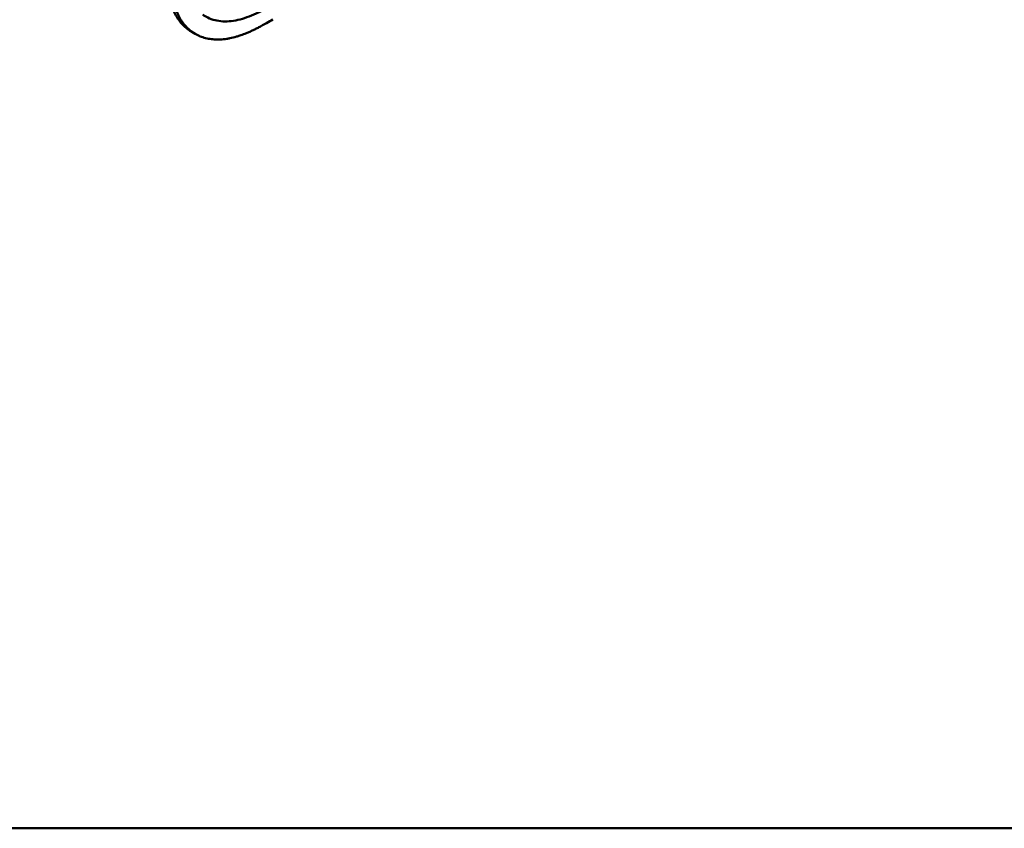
# Model space of a CAD drawing. Header units: millimetres. Extents: x 20 to 833, y 20 to 574.
# Tile 6 of 20: x 362 to 438, y 20 to 83. Entities that reach past the tile are written whole.
import ezdxf

# ---------------------------------------------------------------- set-up
doc = ezdxf.new("R2010")
doc.units = ezdxf.units.MM
doc.header["$LTSCALE"] = 2
for name, color, linetype, lineweight in [('Sichtbare Kanten(DIN)', 7, 'Continuous', 50), ('Sichtbare tangentiale Kanten(DIN)', 7, 'Continuous', 50), ('Skizziergeometrie(DIN)', 7, 'Continuous', 50)]:
    doc.layers.add(name, color=color, linetype=linetype, lineweight=lineweight)

# ---------------------------------------------------------------- blocks, each defined once
blk = doc.blocks.new('Ränder Standardrahmen')
at = {"layer": 'Skizziergeometrie(DIN)', "flags": 128}
blk.add_lwpolyline([(10, 10), (10, 287), (410, 287), (410, 10), (10, 10)], dxfattribs=at)

msp = doc.modelspace()

# ---------------------------------------------------------------- linework, layer by layer
at = {"layer": 'Sichtbare Kanten(DIN)'}
msp.add_line((375.339, 81.554), (375.065, 81.713), dxfattribs=at)
for points, knots in [([(375.065, 81.713), (375.004, 81.748), (374.822, 81.861), (374.594, 82.039), (374.33, 82.294), (374.137, 82.524), (373.919, 82.842), (373.764, 83.12), (373.597, 83.495), (373.484, 83.816), (373.368, 84.24), (373.296, 84.596), (373.237, 85.012), (373.208, 85.296), (373.187, 85.583), (373.176, 85.777), (373.166, 86.021), (373.161, 86.216), (373.158, 86.462), (373.156, 86.707), (373.156, 86.902), (373.156, 87)], [-0.4787048, -0.4787048, -0.4787048, -0.4787048, -0.4583375, -0.4166713, -0.3958382, -0.354172, -0.3333389, -0.2916727, -0.2708396, -0.2291735, -0.2083404, -0.1666742, -0.1458411, -0.1145915, -0.1041749, -0.0833418, -0.0729253, -0.0520922, -0.0416756, -0.0208425, -0.0000095, -0.0000095, -0.0000095, -0.0000095]), ([(373.43, 86.841), (373.43, 86.744), (373.431, 86.548), (373.432, 86.303), (373.436, 86.058), (373.441, 85.862), (373.45, 85.619), (373.461, 85.425), (373.482, 85.137), (373.511, 84.854), (373.571, 84.438), (373.643, 84.082), (373.758, 83.658), (373.871, 83.337), (374.039, 82.962), (374.193, 82.683), (374.411, 82.366), (374.604, 82.136), (374.869, 81.881), (375.097, 81.702), (375.403, 81.511), (375.662, 81.386), (376.004, 81.261), (376.29, 81.189), (376.662, 81.131), (376.97, 81.112), (377.366, 81.121), (377.692, 81.155), (378.107, 81.228), (378.444, 81.311), (378.828, 81.431), (379.086, 81.524), (379.344, 81.627), (379.517, 81.701), (379.733, 81.798), (379.906, 81.88), (380.122, 81.987), (380.294, 82.076), (380.552, 82.214), (380.895, 82.403), (381.192, 82.575), (381.361, 82.672)], [0.0000095, 0.0000095, 0.0000095, 0.0000095, 0.0208425, 0.0416756, 0.0520922, 0.0729253, 0.0833418, 0.1041749, 0.1145915, 0.1458411, 0.1666742, 0.2083404, 0.2291735, 0.2708396, 0.2916727, 0.3333389, 0.354172, 0.3958382, 0.4166713, 0.4583375, 0.4791706, 0.5208368, 0.5416698, 0.583336, 0.6041691, 0.6458353, 0.6666684, 0.7083346, 0.7291677, 0.7708339, 0.7916669, 0.8229166, 0.8333331, 0.8541662, 0.8645828, 0.8854159, 0.8958324, 0.9166655, 0.927082, 0.9583317, 0.9999979, 0.9999979, 0.9999979, 0.9999979])]:
    msp.add_open_spline(points, degree=3, knots=knots, dxfattribs=at)
at = {"layer": 'Sichtbare tangentiale Kanten(DIN)'}
msp.add_open_spline([(375.923, 83.044), (376.047, 82.955), (376.179, 82.878), (376.314, 82.812), (376.667, 82.642), (377.067, 82.546), (377.487, 82.525), (377.904, 82.505), (378.355, 82.558), (378.817, 82.678), (378.819, 82.678), (378.821, 82.679), (378.822, 82.679), (379.052, 82.738), (379.284, 82.814), (379.518, 82.903), (379.52, 82.904), (379.522, 82.905), (379.525, 82.906), (379.757, 82.994), (379.992, 83.097), (380.224, 83.208), (380.228, 83.21), (380.232, 83.212), (380.236, 83.214), (380.465, 83.324), (380.69, 83.442), (380.935, 83.576), (380.939, 83.579), (380.944, 83.581), (380.948, 83.583), (381.187, 83.715), (381.415, 83.847), (381.644, 83.979)], degree=3, knots=[62.33301, 62.33301, 62.33301, 62.33301, 62.530517, 62.530517, 62.530517, 63.043494, 63.043494, 63.043494, 63.552237, 63.552237, 63.552237, 63.554207, 63.554207, 63.554207, 63.806635, 63.806635, 63.806635, 63.809067, 63.809067, 63.809067, 64.060403, 64.060403, 64.060403, 64.06491, 64.06491, 64.06491, 64.312256, 64.312256, 64.312256, 64.316327, 64.316327, 64.316327, 64.558412, 64.558412, 64.558412, 64.558412], dxfattribs=at)

# ---------------------------------------------------------------- block references
at = {"xscale": 2, "yscale": 2, "zscale": 2}
msp.add_blockref('Ränder Standardrahmen', (0, 0), dxfattribs=at)

doc.saveas('drawing.dxf')
